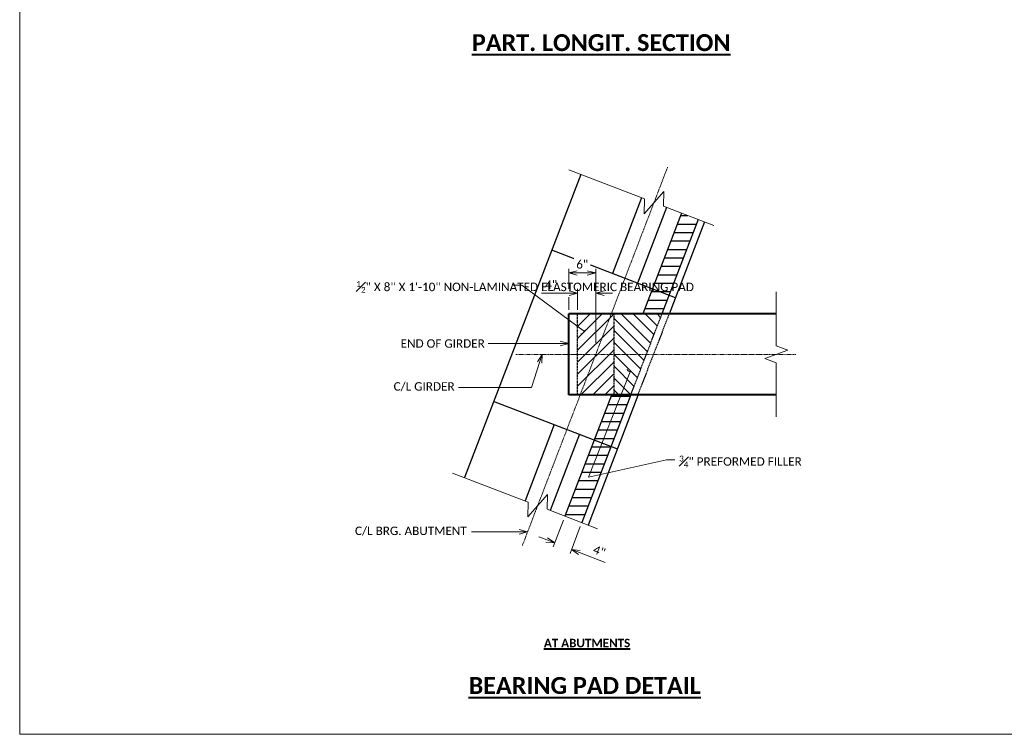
# Model space of a CAD drawing. Extents: x -24 to 2169, y -25 to 290.
# Tile 1 of 7: x -24 to 194, y -25 to 134. Entities that reach past the tile are written whole.
import ezdxf
from ezdxf import colors
from ezdxf.entities.mleader import LeaderData, LeaderLine
from ezdxf.math import Vec2, Vec3

# ---------------------------------------------------------------- set-up
doc = ezdxf.new("R2010")
doc.units = 0
doc.header["$MEASUREMENT"] = 0
doc.linetypes.add('Wisdot2', pattern=[0.125, 0.0625, -0.0625])
doc.linetypes.add('Wisdot4', pattern=[0.28125, 0.125, -0.0625, 0.03125, -0.0625])
for name, color, linetype, lineweight in [('B_ANNO_BREAK', 7, 'Continuous', 18), ('B_ANNO_DIM', 7, 'Continuous', 18), ('B_ANNO_TEXT_TITLE', 7, 'Continuous', 40), ('B_CNTR', 1, 'Wisdot4', 18), ('B_CNTR_GIRD', 2, 'Wisdot4', 18), ('B_CONC_GIRD', 50, 'Continuous', 40), ('B_DETAIL_HIDDEN', 7, 'Wisdot2', 25)]:
    doc.layers.add(name, color=color, linetype=linetype, lineweight=lineweight)
doc.layers.add('B_ANNO_NOPLOT', color=47, linetype='Continuous', lineweight=18, plot=False)
doc.layers.add('B_CONC_ABUT', color=7, linetype='Continuous')
doc.layers.add('B_CONC_FILR', color=7, linetype='Continuous')
doc.styles.add('Annotative', font='calibri.ttf', dxfattribs={"height": 0.0625})
doc.styles.add('Subtitle', font='calibrib.ttf', dxfattribs={"height": 0.0625})
doc.styles.add('Title', font='calibrib.ttf', dxfattribs={"height": 0.125})
doc.dimstyles.new('Annotative', dxfattribs={"dimscale": 0, "dimtxt": 0.0625, "dimasz": 0.0625, "dimexe": 0.03125, "dimexo": 0.03125, "dimgap": 0.03125, "dimtad": 1, "dimdec": 3, "dimzin": 3, "dimdsep": 46, "dimlunit": 4, "dimtxsty": 'Annotative', "dimblk": 'OPEN30', "dimcen": 0.03125, "dimclrd": 256, "dimclre": 256, "dimclrt": 256, "dimaunit": 1, "dimadec": 0, "dimazin": 3, "dimtfac": 0.75, "dimtdec": 3, "dimtofl": 0, "dimtmove": 0, "dimatfit": 3, "dimldrblk": 'OPEN30', "dimfxl": 1, "dimtfill": 1, "dimfrac": 1, "dimtolj": 1, "dimtzin": 0, "dimlwd": -1, "dimlwe": -1, "dimarcsym": 0})

# ---------------------------------------------------------------- blocks, each defined once
blk = doc.blocks.new('_Open30')
at = {"color": 0, "linetype": 'ByBlock', "lineweight": -2}
for p, q in [((-1, 0.27), (0, 0)), ((0, 0), (-1, -0.27)), ((0, 0), (-1, 0))]:
    blk.add_line(p, q, dxfattribs=at)
blk = doc.blocks.new('_Integral')
at = {"color": 0, "linetype": 'ByBlock', "lineweight": -2}
for centre, start, end in [((0.44, 0.12), 129, 195), ((-0.44, -0.12), 309, 15)]:
    blk.add_arc(centre, 0.454, start, end, dxfattribs=at)
blk = doc.blocks.new('*D137')
at = {"layer": 'B_ANNO_DIM', "transparency": 16777216}
for p, q in [((120.74, -1025.64), (118.46, -1031.59)), ((124.47, -1027.07), (122.19, -1033.02)), ((117.04, -1030.04), (115.29, -1029.37)), ((124.28, -1032.82), (130.01, -1035.02))]:
    blk.add_line(p, q, dxfattribs=at)
at = {"layer": 'Defpoints', "color": 0, "transparency": 16777216}
for p in [(121.08, -1024.76), (124.81, -1026.2), (122.53, -1032.15)]:
    blk.add_point(p, dxfattribs=at)
at = {"layer": 'B_ANNO_DIM', "transparency": 16777216, "xscale": 1.875, "yscale": 1.875, "zscale": 1.875}
for p, rotation in [((118.79, -1030.71), 338.9912851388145), ((122.53, -1032.15), 158.9912851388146)]:
    blk.add_blockref('_Open30', p, dxfattribs=dict(at, rotation=rotation))
at = {"layer": 'B_ANNO_DIM', "transparency": 16777216, "insert": (128.69, -1032.5), "char_height": 1.875, "attachment_point": 5, "rotation": 338.9913, "style": 'Annotative', "bg_fill": 3, "box_fill_scale": 1.25, "bg_fill_color": 256, "bg_fill_true_color": 13158600, "bg_fill_transparency": 0}
blk.add_mtext('\\A1;4"', dxfattribs=at)
blk = doc.blocks.new('*D138')
at = {"layer": 'B_ANNO_DIM', "transparency": 16777216}
for p, q in [((123.89, -978.92), (123.89, -974.29)), ((127.9, -986.35), (127.9, -974.29)), ((122.01, -975.23), (115.88, -975.23)), ((129.77, -975.23), (131.65, -975.23))]:
    blk.add_line(p, q, dxfattribs=at)
at = {"layer": 'Defpoints', "color": 0, "transparency": 16777216}
for p in [(123.89, -975.23), (123.89, -979.85), (127.9, -987.29)]:
    blk.add_point(p, dxfattribs=at)
at = {"layer": 'B_ANNO_DIM', "transparency": 16777216, "xscale": 1.875, "yscale": 1.875, "zscale": 1.875}
blk.add_blockref('_Open30', (123.89, -975.23), dxfattribs=at)
at = {"layer": 'B_ANNO_DIM', "transparency": 16777216, "xscale": 1.875, "yscale": 1.875, "zscale": 1.875, "rotation": 180}
blk.add_blockref('_Open30', (127.9, -975.23), dxfattribs=at)
at = {"layer": 'B_ANNO_DIM', "transparency": 16777216, "insert": (118.01, -973.35), "char_height": 1.875, "attachment_point": 5, "style": 'Annotative', "bg_fill": 3, "box_fill_scale": 1.25, "bg_fill_color": 256, "bg_fill_true_color": 13158600, "bg_fill_transparency": 0}
blk.add_mtext('\\A1;4"', dxfattribs=at)
blk = doc.blocks.new('*D139')
at = {"layer": 'B_ANNO_DIM', "transparency": 16777216}
for p, q in [((121.9, -974.29), (121.9, -969.82)), ((127.9, -986.38), (127.9, -969.82)), ((126.02, -970.76), (123.77, -970.76)), ((121.9, -978.92), (121.9, -976.17))]:
    blk.add_line(p, q, dxfattribs=at)
at = {"layer": 'Defpoints', "color": 0, "transparency": 16777216}
for p in [(121.9, -970.76), (121.9, -979.85), (127.9, -987.32)]:
    blk.add_point(p, dxfattribs=at)
at = {"layer": 'B_ANNO_DIM', "transparency": 16777216, "xscale": 1.875, "yscale": 1.875, "zscale": 1.875, "rotation": 180}
blk.add_blockref('_Open30', (121.9, -970.76), dxfattribs=at)
at = {"layer": 'B_ANNO_DIM', "transparency": 16777216, "xscale": 1.875, "yscale": 1.875, "zscale": 1.875}
blk.add_blockref('_Open30', (127.9, -970.76), dxfattribs=at)
at = {"layer": 'B_ANNO_DIM', "transparency": 16777216, "insert": (124.9, -968.86), "char_height": 1.875, "attachment_point": 5, "style": 'Annotative', "bg_fill": 3, "box_fill_scale": 1.25, "bg_fill_color": 256, "bg_fill_true_color": 13158600, "bg_fill_transparency": 0}
blk.add_mtext('\\A1;6"', dxfattribs=at)
blk = doc.blocks.new('INS_G45DET_BASE')
at = {"layer": 'B_ANNO_NOPLOT', "flags": 128}
blk.add_lwpolyline([(0, 0), (0, 315), (404.91, 315), (404.91, 298.57), (472.5, 298.57), (472.5, 50.62), (395.71, 50.62), (395.71, 0)], close=True, dxfattribs=at)
at = {"layer": 'B_ANNO_TEXT_TITLE', "insert": (100.42, 155.46), "char_height": 3.75, "width": 86.1112, "attachment_point": 1, "style": 'Title'}
blk.add_mtext('{\\LPART. LONGIT. SECTION}', dxfattribs=at)
blk = doc.blocks.new('*U130')
at = {"layer": 'B_CONC_FILR'}
h = blk.add_hatch(dxfattribs=at)
h.set_pattern_fill('ANSI31', color=256, scale=15, angle=315)
h.set_pattern_definition([(0, (141.2523, -976.4871), (4e-16, 1.875), [])])
h.paths.add_polyline_path([(150.6447, -958.8946), (146.9107, -957.4606), (138.3277, -979.8216), (142.5997, -979.8526)])
h = blk.add_hatch(dxfattribs=at)
h.set_pattern_fill('ANSI31', color=256, scale=15)
h.set_pattern_definition([(45, (127.6211, -993.2705), (-1.32583, 1.32583), [])])
h.paths.add_polyline_path([(131.8897, -979.8526), (123.8897, -979.8526), (123.8897, -997.7705), (131.8897, -997.8526)])
h = blk.add_hatch(dxfattribs=at)
h.set_pattern_fill('ANSI31', color=256, scale=15, angle=90)
h.set_pattern_definition([(135, (137.2447, -985.6968), (-1.32583, -1.32583), [])])
h.paths.add_polyline_path([(142.5997, -979.8526), (131.8897, -979.8526), (131.8897, -997.8526), (135.6899, -997.8526)])
h = blk.add_hatch(dxfattribs=at)
h.set_pattern_fill('ANSI31', color=256, scale=15, angle=315)
h.set_pattern_definition([(0, (135.6957, -997.8376), (4e-16, 1.875), [])])
h.paths.add_polyline_path([(135.6899, -997.8526), (131.4037, -997.8586), (121.0767, -1024.7616), (124.8107, -1026.1956)])
at = {"layer": 'B_ANNO_BREAK', "flags": 128}
for points in [[(121.9417, -947.876), (138.7462, -954.3265), (138.6889, -957.6076), (142.9947, -952.6543), (142.9375, -955.9354), (154.1405, -960.2357)], [(167.9907, -1002.7276), (167.9907, -990.7276), (165.4149, -989.7901), (170.5665, -987.9151), (167.9907, -986.9776), (167.9907, -974.9776)], [(96.1077, -1015.178), (112.9122, -1021.6285), (112.8549, -1024.9096), (117.1607, -1019.9563), (117.1035, -1023.2374), (128.3065, -1027.5377)]]:
    blk.add_lwpolyline(points, dxfattribs=at)
at = {"layer": 'B_ANNO_NOPLOT', "flags": 128}
blk.add_lwpolyline([(0, -1073.1956), (0, -758.1956), (404.9096, -758.1956), (404.9096, -774.6267), (472.5, -774.6267), (472.5, -1022.5711), (395.7134, -1022.5711), (395.7134, -1073.1956)], close=True, dxfattribs=at)
at = {"layer": 'B_CNTR'}
blk.add_line((143.8517, -947.2896), (111.6117, -1031.2816), dxfattribs=at)
at = {"layer": 'B_CNTR_GIRD'}
blk.add_line((172.3257, -988.8526), (110.1387, -988.8526), dxfattribs=at)
at = {"layer": 'B_CONC_ABUT'}
for p, q in [((124.5927, -948.8936), (98.7587, -1016.1956)), ((138.0427, -954.0566), (131.5897, -970.8666)), ((143.6437, -956.2066), (137.1877, -973.0256)), ((152.0457, -959.4316), (144.1737, -979.9386)), ((145.5897, -976.2506), (118.1367, -965.7136)), ((137.2467, -997.9836), (126.2107, -1026.7326)), ((132.6067, -1009.8276), (105.2357, -999.3216)), ((118.7067, -1004.4276), (112.2077, -1021.3566)), ((124.3037, -1006.5886), (117.8097, -1023.5076))]:
    blk.add_line(p, q, dxfattribs=at)
at = {"layer": 'B_CONC_FILR'}
for p, q in [((146.9107, -957.4606), (138.3277, -979.8216)), ((150.6447, -958.8946), (142.5997, -979.8526)), ((131.4037, -997.8586), (121.0767, -1024.7616)), ((135.6957, -997.8376), (124.8107, -1026.1956))]:
    blk.add_line(p, q, dxfattribs=at)
at = {"layer": 'B_CONC_GIRD'}
for p, q in [((121.8987, -997.8526), (121.8987, -979.8526)), ((167.9907, -979.8526), (121.8987, -979.8526)), ((167.9907, -997.8526), (121.8987, -997.8526))]:
    blk.add_line(p, q, dxfattribs=at)
at = {"layer": 'B_DETAIL_HIDDEN'}
for p, q in [((135.6957, -997.8376), (142.5997, -979.8526)), ((144.1737, -979.9386), (137.2187, -997.8526))]:
    blk.add_line(p, q, dxfattribs=at)
blk.add_lwpolyline([(123.8897, -979.8526), (131.8897, -979.8526), (131.8897, -997.8526), (123.8897, -997.8526)], close=True, dxfattribs=at)
at = {"layer": 'B_ANNO_TEXT_TITLE'}
for s, insert, char_height, width, attachment_point, style in [('{\\LAT ABUTMENTS}', (116.3969, -1051.9924), 1.875, 37.522316, 1, 'Subtitle'), ('{\\LBEARING PAD DETAIL}', (125.4509, -1062.3837), 3.75, 60.590254, 5, 'Title')]:
    blk.add_mtext(s, dxfattribs=dict(at, insert=insert, char_height=char_height, width=width, attachment_point=attachment_point, style=style))
at = {"layer": 'B_ANNO_DIM'}
ml = blk.add_multileader_mtext('Standard', dxfattribs=at)
ml.set_content('END OF GIRDER', color=256, style='Annotative')
ml.set_leader_properties(color=256, linetype='ByLayer', lineweight=-1)
ml.set_arrow_properties(name='OPEN30')
ml.build(insert=Vec2(0, 0))
ml.multileader.update_dxf_attribs({"dogleg_length": 0.0625, "arrow_head_size": 1.875, "scale": 30})
ctx = ml.context
ctx.base_point, ctx.scale, ctx.char_height, ctx.arrow_head_size, ctx.landing_gap_size, ctx.plane_origin = Vec3(83.645, -986.4396), 30, 1.875, 1.875, 0.9375, Vec3(121.8987, -986.4396)
notes = []
notes.append((ctx, [(0, (1, 1, 0), (105.9258, -986.4396), (-1, 0), 1.875, [(0, [(121.8987, -986.4396)], 0, [])])]))
ctx.mtext.insert, ctx.mtext.flow_direction = Vec3(84.5825, -985.4884), 5
ml = blk.add_multileader_mtext('Standard', dxfattribs=at)
ml.set_content('C/L GIRDER', color=256, style='Annotative')
ml.set_leader_properties(color=256, linetype='ByLayer', lineweight=-1)
ml.set_arrow_properties(name='OPEN30')
ml.build(insert=Vec2(0, 0))
ml.multileader.update_dxf_attribs({"dogleg_length": 0.0625, "arrow_head_size": 1.875, "scale": 30})
ctx = ml.context
ctx.base_point, ctx.scale, ctx.char_height, ctx.arrow_head_size, ctx.landing_gap_size, ctx.plane_origin = Vec3(82.0803, -996.1569), 30, 1.875, 1.875, 0.9375, Vec3(116.7007, -988.8526)
notes.append((ctx, [(0, (1, 1, 0), (113.6668, -996.1569), (-1, 0), 16.262, [(0, [(115.9961, -988.8526)], 0, [])])]))
ctx.mtext.insert, ctx.mtext.flow_direction = Vec3(83.0178, -995.0168), 5
ml = blk.add_multileader_mtext('Standard', dxfattribs=at)
ml.set_content('\\A1;{\\H0.7x;\\S3#4;}" PREFORMED FILLER', color=256, style='Annotative')
ml.set_leader_properties(color=256, linetype='ByLayer', lineweight=-1)
ml.set_arrow_properties(name='INTEGRAL')
ml.build(insert=Vec2(0, 0))
ml.multileader.update_dxf_attribs({"dogleg_length": 0.0625, "arrow_head_size": 1.875, "scale": 30})
ctx = ml.context
ctx.base_point, ctx.scale, ctx.char_height, ctx.arrow_head_size, ctx.landing_gap_size, ctx.plane_origin = Vec3(145.4777, -1012.2632), 30, 1.875, 1.875, 0.9375, Vec3(135.8608, -993.1429)
notes.append((ctx, [(0, (1, 1, 0), (143.6027, -1012.2632), (1, 0), 1.875, [(1, [(135.5706, -992.6846), (126.2898, -1016.1192)], 0, [])])]))
ctx.mtext.insert, ctx.mtext.flow_direction = Vec3(146.4152, -1011.312), 5
ml = blk.add_multileader_mtext('Standard', dxfattribs=at)
ml.set_content('C/L BRG. ABUTMENT', color=256, style='Annotative')
ml.set_leader_properties(color=256, linetype='ByLayer', lineweight=-1)
ml.set_arrow_properties(name='OPEN30')
ml.build(insert=Vec2(0, 0))
ml.multileader.update_dxf_attribs({"dogleg_length": 0.0625, "arrow_head_size": 1.875, "scale": 30})
ctx = ml.context
ctx.base_point, ctx.scale, ctx.char_height, ctx.arrow_head_size, ctx.landing_gap_size, ctx.plane_origin = Vec3(73.5148, -1028.2164), 30, 1.875, 1.875, 0.9375, Vec3(112.7883, -1028.2164)
notes.append((ctx, [(0, (1, 1, 0), (102.1806, -1028.2164), (-1, 0), 1.875, [(0, [(112.7883, -1028.2164)], 0, [])])]))
ctx.mtext.insert, ctx.mtext.flow_direction = Vec3(74.4523, -1027.0763), 5
for ctx, leaders in notes:
    for number, flags, end, landing, length, lines in leaders:
        leader = LeaderData()
        leader.index, (leader.has_last_leader_line, leader.has_dogleg_vector, leader.attachment_direction) = number, flags
        leader.last_leader_point, leader.dogleg_vector, leader.dogleg_length = Vec3(end), Vec3(landing), length
        for number, points, colour, breaks in lines:
            line = LeaderLine()
            line.index, line.vertices, line.color, line.breaks = number, Vec3.list(points), colors.encode_raw_color(colour), breaks
            leader.lines.append(line)
        ctx.leaders.append(leader)
for base, p1, p2, angle, picture, middle in [((123.8897, -975.2306), (127.8979, -987.2903), (123.8897, -979.8526), 0, '*D138', (118.008, -973.3512)), ((122.5256, -1032.1458), (121.0767, -1024.7616), (124.8107, -1026.1956), 338.991285, '*D137', (128.6901, -1032.5001))]:
    dim = blk.add_linear_dim(base=base, p1=p1, p2=p2, angle=angle, dimstyle='Annotative', dxfattribs=at)
    dim.commit()
    dim.dimension.update_dxf_attribs({"geometry": picture, "text_midpoint": middle})
dim = blk.add_linear_dim(base=(121.8987, -970.7608), p1=(127.8979, -987.3167), p2=(121.8987, -979.8526), angle=0, dimstyle='Annotative', dxfattribs=at)
dim.commit()
dim.dimension.update_dxf_attribs({"geometry": '*D139', "text_midpoint": (124.8983, -968.8635)})
ml = blk.add_multileader_mtext('Standard', dxfattribs=at)
ml.set_content('\\A1;{\\H0.7x;\\S1#2;}" X 8" X 1\'-10" NON-LAMINATED ELASTOMERIC BEARING PAD', color=256, style='Annotative')
ml.set_leader_properties(color=256, linetype='ByLayer', lineweight=-1)
ml.set_arrow_properties(name='INTEGRAL')
ml.build(insert=Vec2(0, 0))
ml.multileader.update_dxf_attribs({"dogleg_length": 0.0625, "arrow_head_size": 1.875, "scale": 30})
ctx = ml.context
ctx.base_point, ctx.scale, ctx.char_height, ctx.arrow_head_size, ctx.landing_gap_size, ctx.plane_origin = Vec3(73.8034, -973.497), 30, 1.875, 1.875, 0.9375, Vec3(126.5474, -985.4509)
notes = []
notes.append((ctx, [(0, (1, 1, 0), (111.4721, -973.497), (-1, 0), 1.875, [(0, [(125.3743, -983.7392)], 0, [])])]))
ctx.mtext.insert, ctx.mtext.width, ctx.mtext.defined_height, ctx.mtext.flow_direction = Vec3(74.7409, -972.5458), 36.673313, 11.3274, 5
for ctx, leaders in notes:
    for number, flags, end, landing, length, lines in leaders:
        leader = LeaderData()
        leader.index, (leader.has_last_leader_line, leader.has_dogleg_vector, leader.attachment_direction) = number, flags
        leader.last_leader_point, leader.dogleg_vector, leader.dogleg_length = Vec3(end), Vec3(landing), length
        for number, points, colour, breaks in lines:
            line = LeaderLine()
            line.index, line.vertices, line.color, line.breaks = number, Vec3.list(points), colors.encode_raw_color(colour), breaks
            leader.lines.append(line)
        ctx.leaders.append(leader)

msp = doc.modelspace()

# ---------------------------------------------------------------- block references
msp.add_blockref('*U130', (-24.4, 1048.41))

# ---------------------------------------------------------------- next in the draw order: block references
msp.add_blockref('INS_G45DET_BASE', (-24.4, -24.79))

doc.saveas('drawing.dxf')
